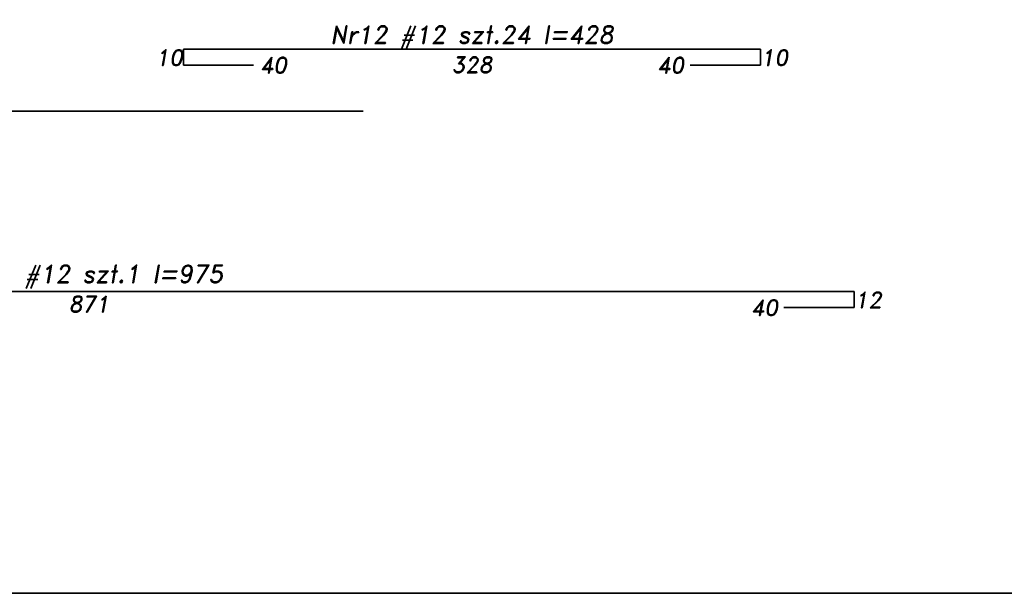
# Model space of a CAD drawing. Header units: millimetres. Extents: x 300938 to 312016, y 11971 to 20881.
# Tile 183 of 239: x 310283 to 310844, y 15867 to 16193. Entities that reach past the tile are written whole.
import ezdxf

# ---------------------------------------------------------------- set-up
doc = ezdxf.new("R2010")
doc.units = ezdxf.units.MM
for name, color, linetype, lineweight in [('konstrukcja', 3, 'Continuous', 35), ('opisy', 2, 'Continuous', 18), ('zbrojenie płyty', 141, 'Continuous', 35)]:
    doc.layers.add(name, color=color, linetype=linetype, lineweight=lineweight)
doc.styles.get("Standard").update_dxf_attribs({"font": 'romand.shx', "oblique": 10})

msp = doc.modelspace()

# ---------------------------------------------------------------- linework, layer by layer
at = {"layer": 'konstrukcja'}
msp.add_lwpolyline([(311991.285, 17916.794), (311991.285, 15866.794), (306291.285, 15866.794), (306291.285, 17916.794)], close=True, dxfattribs=at)
at = {"layer": 'zbrojenie płyty'}
for p, q in [((310376.351, 16176.508), (310704.744, 16176.508)), ((310376.351, 16176.508), (310376.351, 16167.508)), ((310704.744, 16176.508), (310704.744, 16167.508)), ((310376.351, 16167.508), (310416.351, 16167.508)), ((310704.744, 16167.508), (310664.744, 16167.508)), ((309878.631, 16141.154), (310478.631, 16141.154)), ((309887.189, 16038.514), (310758.131, 16038.514)), ((310758.131, 16038.514), (310758.131, 16029.514)), ((310758.131, 16029.514), (310718.131, 16029.514))]:
    msp.add_line(p, q, dxfattribs=at)

# ---------------------------------------------------------------- texts
at = {"layer": 'opisy', "width": 253.11941, "attachment_point": 5}
for s, insert, char_height in [('Nr12 #12 szt.24 l=428', (310540.548, 16183.114), 9.99999), ('10', (310368.325, 16171.722), 9), ('40', (310427.496, 16167.393), 9), ('328', (310540.548, 16167.6), 9), ('40', (310653.6, 16167.393), 9), ('10', (310712.77, 16171.722), 9), ('Nr21 #12 szt.1 l=975', (310322.66, 16046.916), 9.99999), ('12', (310766.157, 16033.728), 9), ('871', (310322.66, 16031.402), 9), ('40', (310706.986, 16029.399), 9)]:
    msp.add_mtext(s, dxfattribs=dict(at, insert=insert, char_height=char_height))

doc.saveas('drawing.dxf')
